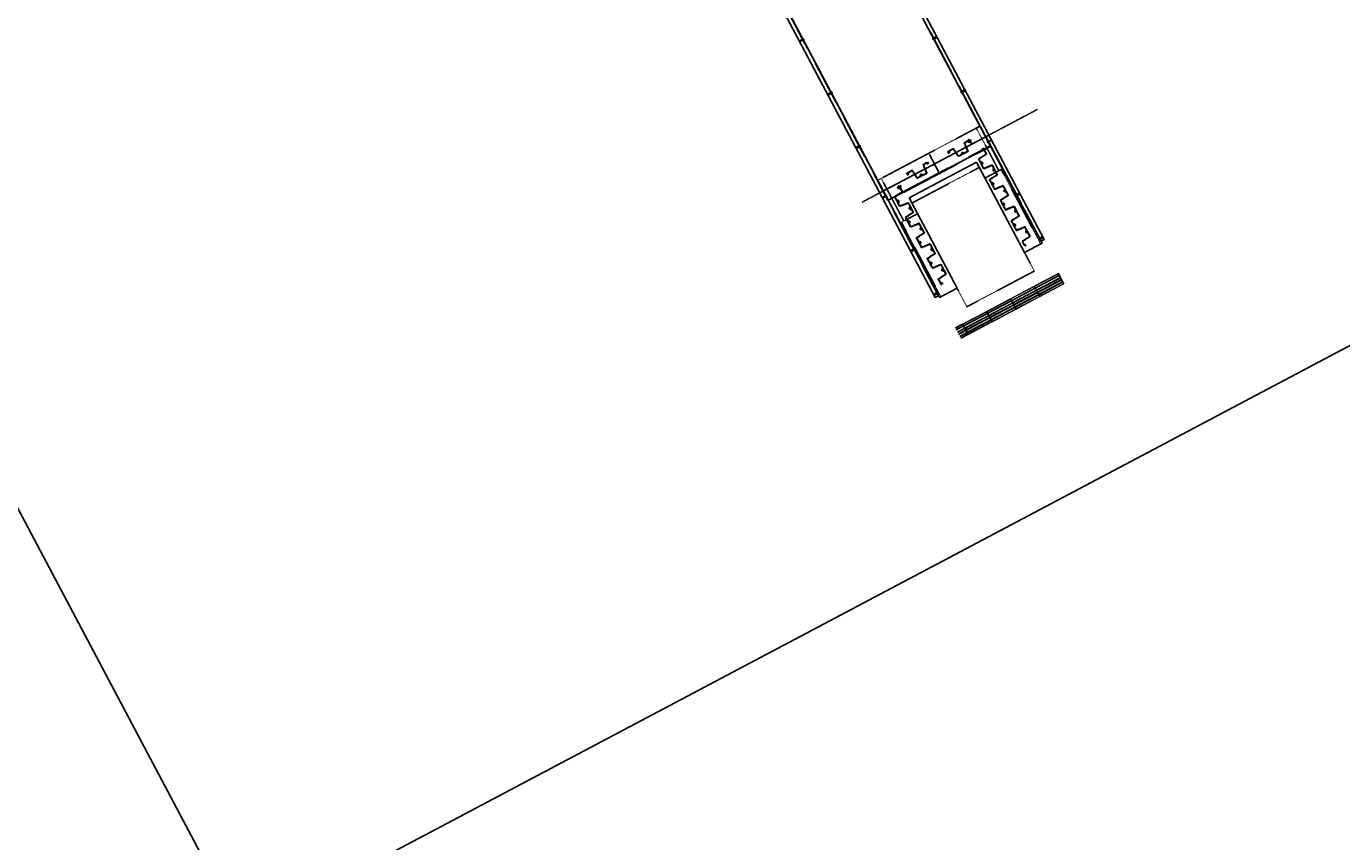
# Model space of a CAD drawing. Header units: millimetres. Extents: x -719417711 to 8331457056, y 1358857702 to 5726797456.
# Tile 57 of 71: x 7530257018 to 7530289763, y 5726727021 to 5726747330. Entities that reach past the tile are written whole.
import ezdxf

# ---------------------------------------------------------------- set-up
doc = ezdxf.new("R2010")
doc.units = ezdxf.units.MM
for name, pattern in [('mp3', [6.25, 4.75, -1.5]), ('mp3a', [3.125, 2.25, -0.875]), ('mp7a', [6.875, 4.75, -0.875, 0.375, -0.875])]:
    doc.linetypes.add(name, pattern=pattern)
doc.layers.add('1  cienka', color=4, linetype='Continuous', lineweight=18)
for name, color, linetype in [('1 cienka', 4, 'Continuous'), ('2 osie 05', 4, 'mp7a'), ('3 przerywana 02', 6, 'mp3'), ('3 przerywana 05', 6, 'mp3a'), ('4 średnia', 3, 'Continuous')]:
    doc.layers.add(name, color=color, linetype=linetype)
doc.layers.add('6 pomoc 01', color=1, linetype='Continuous', plot=False)
doc.layers.add('7 view', color=1, linetype='Continuous', plot=False)

# ---------------------------------------------------------------- blocks, each defined once
blk = doc.blocks.new('A$C67C76F72')
at = {"linetype": 'ByBlock'}
blk.add_lwpolyline([(7, -57), (15, -57, 0.955033), (16, -48), (12, -48, -0.326454), (11, -46), (11, -5, -0.394812), (12, -4), (26, -4, -0.302776), (27, -4), (26, -12, 0.134248), (26, -13, 0.201466), (26, -13, 0.112644), (26, -13, -0.000989), (27, -13), (33, -12, 0.229368), (34, -12), (34, 0), (34, 12, 0.229368), (33, 12), (27, 13, -0.000989), (26, 13, 0.112644), (26, 13, 0.201466), (26, 13, 0.134248), (26, 11), (27, 4, -0.302776), (26, 3), (12, 3, -0.394812), (11, 5), (14, 36), (14, 39, 0.414214), (12, 40), (1, 40, 0.414214), (1, 39), (1, 34, 0.223033), (1, 33, 0.175013), (3, 33, -0.100944), (7, 34, -0.381837), (8, 33, -0.027955), (8, 32, -0.05302), (6, 21), (-17, 21, -0.348414), (-17, 22), (-18, 33, -0.376704), (-18, 34, -0.073947), (-17, 34, -0.038016), (-14, 33, 0.131421), (-12, 33, 0.377231), (-12, 34), (-12, 39, 0.302776), (-12, 40), (-23, 40, 0.166667), (-24, 39), (-24, 37), (-22, 21, -0.256842), (-23, 17, 0.099871), (-27, 10), (-27, 8, 0.35843), (-25, 6), (-18, 6, 0.297635), (-17, 8, -0.264227), (-14, 13, -0.276596), (-4, 13, -0.26364), (0, 6), (0, -6, -0.217098), (-5, -14, -0.256723), (-11, -14, -0.081018), (-15, -11, -0.205831), (-17, -8, 0.382065), (-19, -6), (-25, -6, 0.487204), (-26, -12, 0.376288), (-3, -23, -0.190051), (0, -23, -0.325184), (2, -25), (2, -46, -0.326454), (1, -48), (-3, -48, 0.955033), (-2, -57), (6, -57)], format="xyb", dxfattribs=at)
blk = doc.blocks.new('A$C4C506A5B')
at = {"elevation": 0}
for points in [[(-2702, 1232, -0.33472), (-2677, 1252), (-2671, 1252, -0.413817), (-2669, 1250), (-2669, 1249, 0.414214), (-2667, 1247), (-2659, 1247, 0.414214), (-2657, 1249), (-2657, 1250, -0.413817), (-2655, 1252), (-2629, 1252, -0.413817), (-2627, 1250), (-2627, 1249, 0.414214), (-2625, 1247), (-2617, 1247, 0.414214), (-2615, 1249), (-2615, 1250, -0.413817), (-2613, 1252), (-2589, 1252, -0.388899), (-2585, 1248), (-2566, 1027, 0.388899), (-2562, 1023), (-2456, 1023, 0.414214), (-2452, 1027), (-2452, 1034), (-2452, 1041, -0.414214), (-2450, 1043), (-2438, 1043, -0.414214), (-2437, 1042), (-2437, 1042), (-2437, 1039, 0.255924), (-2436, 1038, 0.292221), (-2427, 1038, 0.255924), (-2426, 1039), (-2426, 1058, 0.255924), (-2427, 1059, 0.292221), (-2436, 1059, 0.255924), (-2437, 1058), (-2437, 1055), (-2437, 1055, -0.414214), (-2438, 1054), (-2450, 1054, -0.414214), (-2452, 1056), (-2452, 1059, 0.414214), (-2454, 1061), (-2461, 1061, 0.414214), (-2463, 1059), (-2463, 1054), (-2463, 1036, -0.414214), (-2465, 1034), (-2482, 1034, -0.414214), (-2484, 1036), (-2484, 1037, 0.414214), (-2486, 1039), (-2494, 1039, 0.414214), (-2496, 1037), (-2496, 1036, -0.414214), (-2498, 1034), (-2513, 1034, -0.414214), (-2515, 1036), (-2515, 1037, 0.414214), (-2517, 1039), (-2525, 1039, 0.414214), (-2527, 1037), (-2527, 1036, -0.414214), (-2529, 1034), (-2552, 1034, -0.388899), (-2556, 1038), (-2575, 1259, 0.388899), (-2579, 1263), (-2677, 1263, 0.173916), (-2701, 1254, -0.453396), (-2705, 1254, 0.658512), (-2741, 1248, 0.483077), (-2738, 1244), (-2732, 1244, 0.338563), (-2730, 1246, -0.875564), (-2713, 1243), (-2713, 1231, -0.875564), (-2730, 1229, 0.338563), (-2732, 1231), (-2738, 1231, 0.483077), (-2741, 1227, 0.88603), (-2702, 1231)], [(-2411, 1055, 0.88603), (-2450, 1059, 0.483077), (-2447, 1055), (-2441, 1055, 0.338563), (-2439, 1057, -0.875564), (-2422, 1054), (-2422, 1042, -0.875564), (-2439, 1040, 0.338563), (-2441, 1042), (-2447, 1042, 0.483077), (-2450, 1038, 0.658512), (-2415, 1032, -0.453396), (-2410, 1032, 0.173916), (-2386, 1023), (-2288, 1023, 0.388899), (-2284, 1027), (-2265, 1248, -0.388899), (-2261, 1252), (-2238, 1252, -0.414214), (-2236, 1250), (-2236, 1249, 0.414214), (-2234, 1247), (-2226, 1247, 0.414214), (-2224, 1249), (-2224, 1250, -0.414214), (-2222, 1252), (-2207, 1252, -0.414214), (-2205, 1250), (-2205, 1249, 0.414214), (-2203, 1247), (-2195, 1247, 0.414214), (-2193, 1249), (-2193, 1250, -0.414214), (-2191, 1252), (-2174, 1252, -0.414214), (-2172, 1250), (-2172, 1232), (-2172, 1226, 0.414214), (-2170, 1224), (-2163, 1224, 0.414214), (-2161, 1226), (-2161, 1230, -0.414214), (-2159, 1232), (-2147, 1232, -0.414214), (-2146, 1231), (-2146, 1231), (-2146, 1228, 0.255924), (-2145, 1227, 0.292221), (-2136, 1227, 0.255924), (-2135, 1228), (-2135, 1247, 0.255924), (-2136, 1248, 0.292221), (-2145, 1248, 0.255924), (-2146, 1247), (-2146, 1244), (-2146, 1244, -0.414214), (-2147, 1243), (-2159, 1243, -0.414214), (-2161, 1245), (-2161, 1252), (-2161, 1259, 0.414214), (-2165, 1263), (-2271, 1263, 0.388899), (-2275, 1259), (-2295, 1038, -0.388899), (-2299, 1034), (-2323, 1034, -0.413817), (-2325, 1036), (-2325, 1037, 0.414214), (-2327, 1039), (-2335, 1039, 0.414214), (-2337, 1037), (-2337, 1036, -0.413817), (-2338, 1034), (-2365, 1034, -0.413817), (-2367, 1036), (-2367, 1037, 0.414214), (-2369, 1039), (-2377, 1039, 0.414214), (-2379, 1037), (-2379, 1036, -0.413817), (-2380, 1034), (-2386, 1034, -0.33472), (-2411, 1054)], [(-2121, 1232, -0.33472), (-2096, 1252), (-2090, 1252, -0.413817), (-2089, 1250), (-2089, 1249, 0.414214), (-2087, 1247), (-2079, 1247, 0.414214), (-2077, 1249), (-2077, 1250, -0.413817), (-2075, 1252), (-2048, 1252, -0.413817), (-2047, 1250), (-2047, 1249, 0.414214), (-2045, 1247), (-2037, 1247, 0.414214), (-2035, 1249), (-2035, 1250, -0.413817), (-2033, 1252), (-2009, 1252, -0.388899), (-2005, 1248), (-1985, 1027, 0.388899), (-1981, 1023), (-1875, 1023, 0.414214), (-1871, 1027), (-1871, 1034), (-1871, 1041, -0.414214), (-1869, 1043), (-1857, 1043, -0.414214), (-1856, 1042), (-1856, 1042), (-1856, 1039, 0.255924), (-1855, 1038, 0.292221), (-1846, 1038, 0.255924), (-1845, 1039), (-1845, 1058, 0.255924), (-1846, 1059, 0.292221), (-1855, 1059, 0.255924), (-1856, 1058), (-1856, 1055), (-1856, 1055, -0.414214), (-1857, 1054), (-1869, 1054, -0.414214), (-1871, 1056), (-1871, 1059, 0.414214), (-1873, 1061), (-1880, 1061, 0.414214), (-1882, 1059), (-1882, 1054), (-1882, 1036, -0.414214), (-1884, 1034), (-1901, 1034, -0.414214), (-1903, 1036), (-1903, 1037, 0.414214), (-1905, 1039), (-1913, 1039, 0.414214), (-1915, 1037), (-1915, 1036, -0.414214), (-1917, 1034), (-1932, 1034, -0.414214), (-1934, 1036), (-1934, 1037, 0.414214), (-1936, 1039), (-1944, 1039, 0.414214), (-1946, 1037), (-1946, 1036, -0.414214), (-1948, 1034), (-1971, 1034, -0.388899), (-1975, 1038), (-1994, 1259, 0.388899), (-1998, 1263), (-2096, 1263, 0.173916), (-2120, 1254, -0.453396), (-2125, 1254, 0.658512), (-2160, 1248, 0.483077), (-2157, 1244), (-2151, 1244, 0.338563), (-2149, 1246, -0.875564), (-2132, 1243), (-2132, 1231, -0.875564), (-2149, 1229, 0.338563), (-2151, 1231), (-2157, 1231, 0.483077), (-2160, 1227, 0.88603), (-2121, 1231)], [(-1831, 1055, 0.88603), (-1869, 1059, 0.483077), (-1866, 1055), (-1861, 1055, 0.338563), (-1859, 1057, -0.875564), (-1842, 1054), (-1842, 1042, -0.875564), (-1859, 1040, 0.338563), (-1861, 1042), (-1866, 1042, 0.483077), (-1869, 1038, 0.658512), (-1834, 1032, -0.453396), (-1830, 1032, 0.173916), (-1806, 1023), (-1708, 1023, 0.388899), (-1704, 1027), (-1685, 1248, -0.388899), (-1681, 1252), (-1658, 1252, -0.414214), (-1656, 1250), (-1656, 1249, 0.414214), (-1654, 1247), (-1646, 1247, 0.414214), (-1644, 1249), (-1644, 1250, -0.414214), (-1642, 1252), (-1627, 1252, -0.414214), (-1625, 1250), (-1625, 1249, 0.414214), (-1623, 1247), (-1615, 1247, 0.414214), (-1613, 1249), (-1613, 1250, -0.414214), (-1611, 1252), (-1594, 1252, -0.414214), (-1592, 1250), (-1592, 1232), (-1592, 1226, 0.414214), (-1590, 1224), (-1583, 1224, 0.414214), (-1581, 1226), (-1581, 1230, -0.414214), (-1579, 1232), (-1567, 1232, -0.414214), (-1566, 1231), (-1566, 1231), (-1566, 1228, 0.255924), (-1565, 1227, 0.292221), (-1556, 1227, 0.255924), (-1555, 1228), (-1555, 1247, 0.255924), (-1556, 1248, 0.292221), (-1565, 1248, 0.255924), (-1566, 1247), (-1566, 1244), (-1566, 1244, -0.414214), (-1567, 1243), (-1579, 1243, -0.414214), (-1581, 1245), (-1581, 1252), (-1581, 1259, 0.414214), (-1585, 1263), (-1691, 1263, 0.388899), (-1695, 1259), (-1714, 1038, -0.388899), (-1718, 1034), (-1742, 1034, -0.413817), (-1744, 1036), (-1744, 1037, 0.414214), (-1746, 1039), (-1754, 1039, 0.414214), (-1756, 1037), (-1756, 1036, -0.413817), (-1758, 1034), (-1784, 1034, -0.413817), (-1786, 1036), (-1786, 1037, 0.414214), (-1788, 1039), (-1796, 1039, 0.414214), (-1798, 1037), (-1798, 1036, -0.413817), (-1800, 1034), (-1805, 1034, -0.33472), (-1831, 1054)], [(-1541, 1232, -0.33472), (-1515, 1252), (-1510, 1252, -0.413817), (-1508, 1250), (-1508, 1249, 0.414214), (-1506, 1247), (-1498, 1247, 0.414214), (-1496, 1249), (-1496, 1250, -0.413817), (-1494, 1252), (-1468, 1252, -0.413817), (-1466, 1250), (-1466, 1249, 0.414214), (-1464, 1247), (-1456, 1247, 0.414214), (-1454, 1249), (-1454, 1250, -0.413817), (-1452, 1252), (-1428, 1252, -0.388899), (-1424, 1248), (-1405, 1027, 0.388899), (-1401, 1023), (-1295, 1023, 0.414214), (-1291, 1027), (-1291, 1034), (-1291, 1041, -0.414214), (-1289, 1043), (-1277, 1043, -0.414214), (-1276, 1042), (-1276, 1042), (-1276, 1039, 0.255924), (-1275, 1038, 0.292221), (-1266, 1038, 0.255924), (-1265, 1039), (-1265, 1058, 0.255924), (-1266, 1059, 0.292221), (-1275, 1059, 0.255924), (-1276, 1058), (-1276, 1055), (-1276, 1055, -0.414214), (-1277, 1054), (-1289, 1054, -0.414214), (-1291, 1056), (-1291, 1059, 0.414214), (-1293, 1061), (-1300, 1061, 0.414214), (-1302, 1059), (-1302, 1054), (-1302, 1036, -0.414214), (-1304, 1034), (-1321, 1034, -0.414214), (-1323, 1036), (-1323, 1037, 0.414214), (-1325, 1039), (-1333, 1039, 0.414214), (-1335, 1037), (-1335, 1036, -0.414214), (-1337, 1034), (-1352, 1034, -0.414214), (-1354, 1036), (-1354, 1037, 0.414214), (-1356, 1039), (-1364, 1039, 0.414214), (-1366, 1037), (-1366, 1036, -0.414214), (-1368, 1034), (-1391, 1034, -0.388899), (-1395, 1038), (-1414, 1259, 0.388899), (-1418, 1263), (-1516, 1263, 0.173916), (-1540, 1254, -0.453396), (-1544, 1254, 0.658512), (-1579, 1248, 0.483077), (-1576, 1244), (-1571, 1244, 0.338563), (-1569, 1246, -0.875564), (-1552, 1243), (-1552, 1231, -0.875564), (-1569, 1229, 0.338563), (-1571, 1231), (-1576, 1231, 0.483077), (-1579, 1227, 0.88603), (-1541, 1231)], [(-1251, 1055, 0.88603), (-1290, 1059, 0.483077), (-1287, 1055), (-1281, 1055, 0.338563), (-1279, 1057, -0.875564), (-1262, 1054), (-1262, 1042, -0.875564), (-1279, 1040, 0.338563), (-1281, 1042), (-1287, 1042, 0.483077), (-1290, 1038, 0.658512), (-1255, 1032, -0.453396), (-1250, 1032, 0.173916), (-1226, 1023), (-1128, 1023, 0.388899), (-1124, 1027), (-1105, 1248, -0.388899), (-1101, 1252), (-1078, 1252, -0.414214), (-1076, 1250), (-1076, 1249, 0.414214), (-1074, 1247), (-1066, 1247, 0.414214), (-1064, 1249), (-1064, 1250, -0.414214), (-1062, 1252), (-1047, 1252, -0.414214), (-1045, 1250), (-1045, 1249, 0.414214), (-1043, 1247), (-1035, 1247, 0.414214), (-1033, 1249), (-1033, 1250, -0.414214), (-1031, 1252), (-1014, 1252, -0.414214), (-1012, 1250), (-1012, 1232), (-1012, 1226, 0.414214), (-1010, 1224), (-1003, 1224, 0.414214), (-1001, 1226), (-1001, 1230, -0.414214), (-999, 1232), (-987, 1232, -0.414214), (-986, 1231), (-986, 1231), (-986, 1228, 0.255924), (-985, 1227, 0.292221), (-976, 1227, 0.255924), (-975, 1228), (-975, 1247, 0.255924), (-976, 1248, 0.292221), (-985, 1248, 0.255924), (-986, 1247), (-986, 1244), (-986, 1244, -0.414214), (-987, 1243), (-999, 1243, -0.414214), (-1001, 1245), (-1001, 1252), (-1001, 1259, 0.414214), (-1005, 1263), (-1111, 1263, 0.388899), (-1115, 1259), (-1135, 1038, -0.388899), (-1139, 1034), (-1163, 1034, -0.413817), (-1165, 1036), (-1165, 1037, 0.414214), (-1167, 1039), (-1175, 1039, 0.414214), (-1177, 1037), (-1177, 1036, -0.413817), (-1179, 1034), (-1205, 1034, -0.413817), (-1207, 1036), (-1207, 1037, 0.414214), (-1209, 1039), (-1217, 1039, 0.414214), (-1219, 1037), (-1219, 1036, -0.413817), (-1221, 1034), (-1226, 1034, -0.33472), (-1251, 1054)], [(-961, 1232, -0.33472), (-936, 1252), (-931, 1252, -0.413817), (-929, 1250), (-929, 1249, 0.414214), (-927, 1247), (-919, 1247, 0.414214), (-917, 1249), (-917, 1250, -0.413817), (-915, 1252), (-889, 1252, -0.413817), (-887, 1250), (-887, 1249, 0.414214), (-885, 1247), (-877, 1247, 0.414214), (-875, 1249), (-875, 1250, -0.413817), (-873, 1252), (-849, 1252, -0.388899), (-845, 1248), (-825, 1027, 0.388899), (-821, 1023), (-715, 1023, 0.414214), (-711, 1027), (-711, 1034), (-711, 1041, -0.414214), (-709, 1043), (-697, 1043, -0.414214), (-696, 1042), (-696, 1042), (-696, 1039, 0.255924), (-695, 1038, 0.292221), (-686, 1038, 0.255924), (-685, 1039), (-685, 1058, 0.255924), (-686, 1059, 0.292221), (-695, 1059, 0.255924), (-696, 1058), (-696, 1055), (-696, 1055, -0.414214), (-697, 1054), (-709, 1054, -0.414214), (-711, 1056), (-711, 1059, 0.414214), (-713, 1061), (-720, 1061, 0.414214), (-722, 1059), (-722, 1054), (-722, 1036, -0.414214), (-724, 1034), (-741, 1034, -0.414214), (-743, 1036), (-743, 1037, 0.414214), (-745, 1039), (-753, 1039, 0.414214), (-755, 1037), (-755, 1036, -0.414214), (-757, 1034), (-772, 1034, -0.414214), (-774, 1036), (-774, 1037, 0.414214), (-776, 1039), (-784, 1039, 0.414214), (-786, 1037), (-786, 1036, -0.414214), (-788, 1034), (-811, 1034, -0.388899), (-815, 1038), (-834, 1259, 0.388899), (-838, 1263), (-936, 1263, 0.173916), (-960, 1254, -0.453396), (-965, 1254, 0.658512), (-1000, 1248, 0.483077), (-997, 1244), (-991, 1244, 0.338563), (-989, 1246, -0.875564), (-972, 1243), (-972, 1231, -0.875564), (-989, 1229, 0.338563), (-991, 1231), (-997, 1231, 0.483077), (-1000, 1227, 0.88603), (-961, 1231)], [(-672, 1055, 0.88603), (-710, 1059, 0.483077), (-707, 1055), (-701, 1055, 0.338563), (-699, 1057, -0.875564), (-683, 1054), (-683, 1042, -0.875564), (-699, 1040, 0.338563), (-701, 1042), (-707, 1042, 0.483077), (-710, 1038, 0.658512), (-675, 1032, -0.453396), (-670, 1032, 0.173916), (-646, 1023), (-549, 1023, 0.388899), (-545, 1027), (-525, 1248, -0.388899), (-521, 1252), (-498, 1252, -0.414214), (-496, 1250), (-496, 1249, 0.414214), (-494, 1247), (-486, 1247, 0.414214), (-484, 1249), (-484, 1250, -0.414214), (-482, 1252), (-467, 1252, -0.414214), (-465, 1250), (-465, 1249, 0.414214), (-463, 1247), (-455, 1247, 0.414214), (-453, 1249), (-453, 1250, -0.414214), (-451, 1252), (-435, 1252, -0.414214), (-433, 1250), (-433, 1232), (-433, 1226, 0.414214), (-431, 1224), (-424, 1224, 0.414214), (-422, 1226), (-422, 1230, -0.414214), (-420, 1232), (-408, 1232, -0.414214), (-407, 1231), (-407, 1231), (-407, 1228, 0.255924), (-406, 1227, 0.292221), (-396, 1227, 0.255924), (-396, 1228), (-396, 1247, 0.255924), (-396, 1248, 0.292221), (-406, 1248, 0.255924), (-407, 1247), (-407, 1244), (-407, 1244, -0.414214), (-408, 1243), (-420, 1243, -0.414214), (-422, 1245), (-422, 1252), (-422, 1259, 0.414214), (-426, 1263), (-531, 1263, 0.388899), (-535, 1259), (-555, 1038, -0.388899), (-559, 1034), (-583, 1034, -0.413817), (-585, 1036), (-585, 1037, 0.414214), (-587, 1039), (-595, 1039, 0.414214), (-597, 1037), (-597, 1036, -0.413817), (-599, 1034), (-625, 1034, -0.413817), (-627, 1036), (-627, 1037, 0.414214), (-629, 1039), (-637, 1039, 0.414214), (-639, 1037), (-639, 1036, -0.413817), (-641, 1034), (-646, 1034, -0.33472), (-671, 1054)], [(-381, 1232, -0.33472), (-356, 1252), (-351, 1252, -0.413817), (-349, 1250), (-349, 1249, 0.414214), (-347, 1247), (-339, 1247, 0.414214), (-337, 1249), (-337, 1250, -0.413817), (-335, 1252), (-309, 1252, -0.413817), (-307, 1250), (-307, 1249, 0.414214), (-305, 1247), (-297, 1247, 0.414214), (-295, 1249), (-295, 1250, -0.413817), (-293, 1252), (-269, 1252, -0.388899), (-265, 1248), (-245, 1027, 0.388899), (-241, 1023), (-136, 1023, 0.414214), (-132, 1027), (-132, 1034), (-132, 1041, -0.414214), (-130, 1043), (-118, 1043, -0.414214), (-117, 1042), (-117, 1042), (-117, 1039, 0.255924), (-116, 1038, 0.292221), (-106, 1038, 0.255924), (-106, 1039), (-106, 1058, 0.255924), (-106, 1059, 0.292221), (-116, 1059, 0.255924), (-117, 1058), (-117, 1055), (-117, 1055, -0.414214), (-118, 1054), (-130, 1054, -0.414214), (-132, 1056), (-132, 1059, 0.414214), (-134, 1061), (-141, 1061, 0.414214), (-143, 1059), (-143, 1054), (-143, 1036, -0.414214), (-145, 1034), (-161, 1034, -0.414214), (-163, 1036), (-163, 1037, 0.414214), (-165, 1039), (-173, 1039, 0.414214), (-175, 1037), (-175, 1036, -0.414214), (-177, 1034), (-192, 1034, -0.414214), (-194, 1036), (-194, 1037, 0.414214), (-196, 1039), (-204, 1039, 0.414214), (-206, 1037), (-206, 1036, -0.414214), (-208, 1034), (-231, 1034, -0.388899), (-235, 1038), (-255, 1259, 0.388899), (-259, 1263), (-356, 1263, 0.173916), (-380, 1254, -0.453396), (-385, 1254, 0.658512), (-420, 1248, 0.483077), (-417, 1244), (-411, 1244, 0.338563), (-409, 1246, -0.875564), (-393, 1243), (-393, 1231, -0.875564), (-409, 1229, 0.338563), (-411, 1231), (-417, 1231, 0.483077), (-420, 1227, 0.88603), (-382, 1231)]]:
    blk.add_lwpolyline(points, format="xyb", close=True, dxfattribs=at)
for points in [[(88, 688, -0.88603), (84, 726, -0.483077), (88, 723), (88, 717, -0.338563), (86, 715, 0.875564), (89, 699), (101, 699, 0.875564), (103, 715, -0.338563), (101, 717), (101, 723, -0.483077), (105, 726, -0.658512), (111, 691, 0.453396), (111, 686, -0.173916), (120, 662), (120, 565, -0.388899), (116, 561), (-105, 541, 0.388899), (-109, 537), (-109, 514, 0.414214), (-107, 512), (-106, 512, -0.414214), (-104, 510), (-104, 502, -0.414214), (-106, 500), (-107, 500, 0.414214), (-109, 498), (-109, 483, 0.414214), (-107, 481), (-106, 481, -0.414214), (-104, 479), (-104, 471, -0.414214), (-106, 469), (-107, 469, 0.414214), (-109, 467), (-109, 451, 0.414214), (-107, 449), (-89, 449), (-84, 449, -0.414214), (-82, 447), (-82, 440, -0.414214), (-84, 438), (-87, 438, 0.414214), (-89, 436), (-89, 424, 0.414214), (-88, 423), (-88, 423), (-85, 423, -0.255924), (-84, 422, -0.292221), (-84, 413, -0.255924), (-85, 412), (-104, 412, -0.255924), (-105, 413, -0.292221), (-105, 422, -0.255924), (-104, 423), (-101, 423), (-101, 423, 0.414214), (-100, 424), (-100, 436, 0.414214), (-102, 438), (-109, 438), (-116, 438, -0.414214), (-120, 442), (-120, 547, -0.388899), (-116, 551), (105, 571, 0.388899), (109, 575), (109, 599, 0.413817), (107, 601), (106, 601, -0.414214), (104, 603), (104, 611, -0.414214), (106, 613), (107, 613, 0.413817), (109, 615), (109, 641, 0.413817), (107, 643), (106, 643, -0.414214), (104, 645), (104, 653, -0.414214), (106, 655), (107, 655, 0.413817), (109, 657), (109, 662, 0.33472), (89, 688)], [(-89, 398, 0.33472), (-109, 372), (-109, 367, 0.413817), (-107, 365), (-106, 365, -0.414214), (-104, 363), (-104, 355, -0.414214), (-106, 353), (-107, 353, 0.413817), (-109, 351), (-109, 325, 0.413817), (-107, 323), (-106, 323, -0.414214), (-104, 321), (-104, 313, -0.414214), (-106, 311), (-107, 311, 0.413817), (-109, 309), (-109, 285, 0.388899), (-105, 281), (116, 261, -0.388899), (120, 257), (120, 152, -0.414214), (116, 148), (109, 148), (102, 148, 0.414214), (100, 146), (100, 134, 0.414214), (101, 133), (101, 133), (104, 133, -0.255924), (105, 132, -0.292221), (105, 123, -0.255924), (104, 122), (85, 122, -0.255924), (84, 123, -0.292221), (84, 132, -0.255924), (85, 133), (88, 133), (88, 133, 0.414214), (89, 134), (89, 146, 0.414214), (87, 148), (84, 148, -0.414214), (82, 150), (82, 157, -0.414214), (84, 159), (89, 159), (107, 159, 0.414214), (109, 161), (109, 177, 0.414214), (107, 179), (106, 179, -0.414214), (104, 181), (104, 189, -0.414214), (106, 191), (107, 191, 0.414214), (109, 193), (109, 208, 0.414214), (107, 210), (106, 210, -0.414214), (104, 212), (104, 220, -0.414214), (106, 222), (107, 222, 0.414214), (109, 224), (109, 247, 0.388899), (105, 251), (-116, 271, -0.388899), (-120, 275), (-120, 372, -0.173916), (-111, 396, 0.453396), (-111, 401, -0.658512), (-105, 436, -0.483077), (-101, 433), (-101, 427, -0.338563), (-103, 425, 0.875564), (-101, 409), (-89, 409, 0.875564), (-86, 425, -0.338563), (-88, 427), (-88, 433, -0.483077), (-84, 436, -0.88603), (-88, 398)], [(88, -472, -0.88603), (84, -434, -0.483077), (88, -437), (88, -443, -0.338563), (86, -445, 0.875564), (89, -461), (101, -461, 0.875564), (103, -445, -0.338563), (101, -443), (101, -437, -0.483077), (105, -434, -0.658512), (111, -469, 0.453396), (111, -474, -0.173916), (120, -498), (120, -595, -0.388899), (116, -599), (-105, -619, 0.388899), (-109, -623), (-109, -646, 0.414214), (-107, -648), (-106, -648, -0.414214), (-104, -650), (-104, -658, -0.414214), (-106, -660), (-107, -660, 0.414214), (-109, -662), (-109, -677, 0.414214), (-107, -679), (-106, -679, -0.414214), (-104, -681), (-104, -689, -0.414214), (-106, -691), (-107, -691, 0.414214), (-109, -693), (-109, -709, 0.414214), (-107, -711), (-89, -711), (-84, -711, -0.414214), (-82, -713), (-82, -720, -0.414214), (-84, -722), (-87, -722, 0.414214), (-89, -724), (-89, -736, 0.414214), (-88, -737), (-88, -737), (-85, -737, -0.255924), (-84, -738, -0.292221), (-84, -747, -0.255924), (-85, -748), (-104, -748, -0.255924), (-105, -747, -0.292221), (-105, -738, -0.255924), (-104, -737), (-101, -737), (-101, -737, 0.414214), (-100, -736), (-100, -724, 0.414214), (-102, -722), (-109, -722), (-116, -722, -0.414214), (-120, -718), (-120, -613, -0.388899), (-116, -609), (105, -589, 0.388899), (109, -585), (109, -561, 0.413817), (107, -559), (106, -559, -0.414214), (104, -557), (104, -549, -0.414214), (106, -547), (107, -547, 0.413817), (109, -545), (109, -519, 0.413817), (107, -517), (106, -517, -0.414214), (104, -515), (104, -507, -0.414214), (106, -505), (107, -505, 0.413817), (109, -503), (109, -498, 0.33472), (89, -472)], [(-89, -762, 0.33472), (-109, -788), (-109, -793, 0.413817), (-107, -795), (-106, -795, -0.414214), (-104, -797), (-104, -805, -0.414214), (-106, -807), (-107, -807, 0.413817), (-109, -809), (-109, -835, 0.413817), (-107, -837), (-106, -837, -0.414214), (-104, -839), (-104, -847, -0.414214), (-106, -849), (-107, -849, 0.413817), (-109, -851), (-109, -875, 0.388899), (-105, -879), (116, -899, -0.388899), (120, -903), (120, -1008, -0.414214), (116, -1012), (109, -1012), (102, -1012, 0.414214), (100, -1014), (100, -1026, 0.414214), (101, -1027), (101, -1027), (104, -1027, -0.255924), (105, -1028, -0.292221), (105, -1037, -0.255924), (104, -1038), (85, -1038, -0.255924), (84, -1037, -0.292221), (84, -1028, -0.255924), (85, -1027), (88, -1027), (88, -1027, 0.414214), (89, -1026), (89, -1014, 0.414214), (87, -1012), (84, -1012, -0.414214), (82, -1010), (82, -1003, -0.414214), (84, -1001), (89, -1001), (107, -1001, 0.414214), (109, -999), (109, -983, 0.414214), (107, -981), (106, -981, -0.414214), (104, -979), (104, -971, -0.414214), (106, -969), (107, -969, 0.414214), (109, -967), (109, -952, 0.414214), (107, -950), (106, -950, -0.414214), (104, -948), (104, -940, -0.414214), (106, -938), (107, -938, 0.414214), (109, -936), (109, -913, 0.388899), (105, -909), (-116, -889, -0.388899), (-120, -885), (-120, -788, -0.173916), (-111, -764, 0.453396), (-111, -759, -0.658512), (-105, -724, -0.483077), (-101, -727), (-101, -733, -0.338563), (-103, -735, 0.875564), (-101, -751), (-89, -751, 0.875564), (-86, -735, -0.338563), (-88, -733), (-88, -727, -0.483077), (-84, -724, -0.88603), (-88, -762)], [(-2587, -1233, -0.88603), (-2549, -1229, -0.483077), (-2552, -1232), (-2558, -1232, -0.338563), (-2560, -1231, 0.875564), (-2576, -1233), (-2576, -1245, 0.875564), (-2560, -1247, -0.338563), (-2558, -1246), (-2552, -1246, -0.483077), (-2549, -1249, -0.658512), (-2584, -1256, 0.453396), (-2589, -1255, -0.173916), (-2613, -1264), (-2710, -1264, -0.388899), (-2714, -1261), (-2734, -1039, 0.388899), (-2738, -1035), (-2761, -1035, 0.414214), (-2763, -1037), (-2763, -1038, -0.414214), (-2765, -1040), (-2773, -1040, -0.414214), (-2775, -1038), (-2775, -1037, 0.414214), (-2777, -1035), (-2792, -1035, 0.414214), (-2794, -1037), (-2794, -1038, -0.414214), (-2796, -1040), (-2804, -1040, -0.414214), (-2806, -1038), (-2806, -1037, 0.414214), (-2808, -1035), (-2824, -1035, 0.414214), (-2826, -1037), (-2826, -1055), (-2826, -1061, -0.414214), (-2828, -1063), (-2835, -1063, -0.414214), (-2837, -1061), (-2837, -1057, 0.414214), (-2839, -1055), (-2851, -1055, 0.414214), (-2852, -1056), (-2852, -1057), (-2852, -1059, -0.255924), (-2853, -1061, -0.292221), (-2862, -1061, -0.255924), (-2863, -1059), (-2863, -1041, -0.255924), (-2862, -1039, -0.292221), (-2853, -1039, -0.255924), (-2852, -1041), (-2852, -1043), (-2852, -1043, 0.414214), (-2851, -1044), (-2839, -1044, 0.414214), (-2837, -1042), (-2837, -1035), (-2837, -1028, -0.414214), (-2833, -1024), (-2728, -1024, -0.388899), (-2724, -1028), (-2704, -1250, 0.388899), (-2700, -1253), (-2676, -1253, 0.413817), (-2674, -1251), (-2674, -1250, -0.414214), (-2672, -1248), (-2664, -1248, -0.414214), (-2662, -1250), (-2662, -1251, 0.413817), (-2660, -1253), (-2634, -1253, 0.413817), (-2632, -1251), (-2632, -1250, -0.414214), (-2630, -1248), (-2622, -1248, -0.414214), (-2620, -1250), (-2620, -1251, 0.413817), (-2618, -1253), (-2613, -1253, 0.33472), (-2587, -1233)], [(-2298, -1056, 0.33472), (-2323, -1035), (-2329, -1035, 0.413817), (-2331, -1037), (-2331, -1038, -0.414214), (-2333, -1040), (-2341, -1040, -0.414214), (-2343, -1038), (-2343, -1037, 0.413817), (-2345, -1035), (-2371, -1035, 0.413817), (-2373, -1037), (-2373, -1038, -0.414214), (-2375, -1040), (-2383, -1040, -0.414214), (-2385, -1038), (-2385, -1037, 0.413817), (-2387, -1035), (-2411, -1035, 0.388899), (-2415, -1039), (-2434, -1261, -0.388899), (-2438, -1264), (-2544, -1264, -0.414214), (-2548, -1260), (-2548, -1253), (-2548, -1246, 0.414214), (-2550, -1244), (-2562, -1244, 0.414214), (-2563, -1245), (-2563, -1246), (-2563, -1248, -0.255924), (-2564, -1250, -0.292221), (-2573, -1250, -0.255924), (-2574, -1248), (-2574, -1230, -0.255924), (-2573, -1228, -0.292221), (-2564, -1228, -0.255924), (-2563, -1230), (-2563, -1232), (-2563, -1232, 0.414214), (-2562, -1233), (-2550, -1233, 0.414214), (-2548, -1231), (-2548, -1228, -0.414214), (-2546, -1226), (-2539, -1226, -0.414214), (-2537, -1228), (-2537, -1233), (-2537, -1251, 0.414214), (-2535, -1253), (-2518, -1253, 0.414214), (-2516, -1251), (-2516, -1250, -0.414214), (-2514, -1248), (-2506, -1248, -0.414214), (-2504, -1250), (-2504, -1251, 0.414214), (-2502, -1253), (-2487, -1253, 0.414214), (-2485, -1251), (-2485, -1250, -0.414214), (-2483, -1248), (-2475, -1248, -0.414214), (-2473, -1250), (-2473, -1251, 0.414214), (-2471, -1253), (-2448, -1253, 0.388899), (-2444, -1250), (-2425, -1028, -0.388899), (-2421, -1024), (-2323, -1024, -0.173916), (-2299, -1034, 0.453396), (-2295, -1033, -0.658512), (-2259, -1040, -0.483077), (-2262, -1043), (-2268, -1043, -0.338563), (-2270, -1042, 0.875564), (-2287, -1044), (-2287, -1056, 0.875564), (-2270, -1058, -0.338563), (-2268, -1057), (-2262, -1057, -0.483077), (-2259, -1060, -0.88603), (-2298, -1056)], [(-2008, -1233, -0.88603), (-1969, -1229, -0.483077), (-1972, -1232), (-1978, -1232, -0.338563), (-1980, -1231, 0.875564), (-1997, -1233), (-1997, -1245, 0.875564), (-1980, -1247, -0.338563), (-1978, -1246), (-1972, -1246, -0.483077), (-1969, -1249, -0.658512), (-2005, -1256, 0.453396), (-2009, -1255, -0.173916), (-2033, -1264), (-2131, -1264, -0.388899), (-2135, -1261), (-2154, -1039, 0.388899), (-2158, -1035), (-2181, -1035, 0.414214), (-2183, -1037), (-2183, -1038, -0.414214), (-2185, -1040), (-2193, -1040, -0.414214), (-2195, -1038), (-2195, -1037, 0.414214), (-2197, -1035), (-2212, -1035, 0.414214), (-2214, -1037), (-2214, -1038, -0.414214), (-2216, -1040), (-2224, -1040, -0.414214), (-2226, -1038), (-2226, -1037, 0.414214), (-2228, -1035), (-2245, -1035, 0.414214), (-2247, -1037), (-2247, -1055), (-2247, -1061, -0.414214), (-2249, -1063), (-2256, -1063, -0.414214), (-2258, -1061), (-2258, -1057, 0.414214), (-2260, -1055), (-2272, -1055, 0.414214), (-2273, -1056), (-2273, -1057), (-2273, -1059, -0.255924), (-2274, -1061, -0.292221), (-2283, -1061, -0.255924), (-2284, -1059), (-2284, -1041, -0.255924), (-2283, -1039, -0.292221), (-2274, -1039, -0.255924), (-2273, -1041), (-2273, -1043), (-2273, -1043, 0.414214), (-2272, -1044), (-2260, -1044, 0.414214), (-2258, -1042), (-2258, -1035), (-2258, -1028, -0.414214), (-2254, -1024), (-2148, -1024, -0.388899), (-2144, -1028), (-2125, -1250, 0.388899), (-2121, -1253), (-2097, -1253, 0.413817), (-2095, -1251), (-2095, -1250, -0.414214), (-2093, -1248), (-2085, -1248, -0.414214), (-2083, -1250), (-2083, -1251, 0.413817), (-2081, -1253), (-2055, -1253, 0.413817), (-2053, -1251), (-2053, -1250, -0.414214), (-2051, -1248), (-2043, -1248, -0.414214), (-2041, -1250), (-2041, -1251, 0.413817), (-2039, -1253), (-2033, -1253, 0.33472), (-2008, -1233)], [(-1718, -1056, 0.33472), (-1744, -1035), (-1749, -1035, 0.413817), (-1751, -1037), (-1751, -1038, -0.414214), (-1753, -1040), (-1761, -1040, -0.414214), (-1763, -1038), (-1763, -1037, 0.413817), (-1765, -1035), (-1791, -1035, 0.413817), (-1793, -1037), (-1793, -1038, -0.414214), (-1795, -1040), (-1803, -1040, -0.414214), (-1805, -1038), (-1805, -1037, 0.413817), (-1807, -1035), (-1831, -1035, 0.388899), (-1835, -1039), (-1854, -1261, -0.388899), (-1858, -1264), (-1964, -1264, -0.414214), (-1968, -1260), (-1968, -1253), (-1968, -1246, 0.414214), (-1970, -1244), (-1982, -1244, 0.414214), (-1983, -1245), (-1983, -1246), (-1983, -1248, -0.255924), (-1984, -1250, -0.292221), (-1993, -1250, -0.255924), (-1994, -1248), (-1994, -1230, -0.255924), (-1993, -1228, -0.292221), (-1984, -1228, -0.255924), (-1983, -1230), (-1983, -1232), (-1983, -1232, 0.414214), (-1982, -1233), (-1970, -1233, 0.414214), (-1968, -1231), (-1968, -1228, -0.414214), (-1966, -1226), (-1959, -1226, -0.414214), (-1957, -1228), (-1957, -1233), (-1957, -1251, 0.414214), (-1955, -1253), (-1939, -1253, 0.414214), (-1937, -1251), (-1937, -1250, -0.414214), (-1935, -1248), (-1927, -1248, -0.414214), (-1925, -1250), (-1925, -1251, 0.414214), (-1923, -1253), (-1908, -1253, 0.414214), (-1906, -1251), (-1906, -1250, -0.414214), (-1904, -1248), (-1896, -1248, -0.414214), (-1894, -1250), (-1894, -1251, 0.414214), (-1892, -1253), (-1869, -1253, 0.388899), (-1865, -1250), (-1845, -1028, -0.388899), (-1841, -1024), (-1744, -1024, -0.173916), (-1720, -1034, 0.453396), (-1715, -1033, -0.658512), (-1680, -1040, -0.483077), (-1683, -1043), (-1689, -1043, -0.338563), (-1691, -1042, 0.875564), (-1707, -1044), (-1707, -1056, 0.875564), (-1691, -1058, -0.338563), (-1689, -1057), (-1683, -1057, -0.483077), (-1680, -1060, -0.88603), (-1718, -1056)], [(-1428, -1233, -0.88603), (-1390, -1229, -0.483077), (-1393, -1232), (-1399, -1232, -0.338563), (-1401, -1231, 0.875564), (-1417, -1233), (-1417, -1245, 0.875564), (-1401, -1247, -0.338563), (-1399, -1246), (-1393, -1246, -0.483077), (-1390, -1249, -0.658512), (-1425, -1256, 0.453396), (-1430, -1255, -0.173916), (-1454, -1264), (-1551, -1264, -0.388899), (-1555, -1261), (-1575, -1039, 0.388899), (-1579, -1035), (-1602, -1035, 0.414214), (-1604, -1037), (-1604, -1038, -0.414214), (-1606, -1040), (-1614, -1040, -0.414214), (-1616, -1038), (-1616, -1037, 0.414214), (-1618, -1035), (-1633, -1035, 0.414214), (-1635, -1037), (-1635, -1038, -0.414214), (-1637, -1040), (-1645, -1040, -0.414214), (-1647, -1038), (-1647, -1037, 0.414214), (-1649, -1035), (-1665, -1035, 0.414214), (-1667, -1037), (-1667, -1055), (-1667, -1061, -0.414214), (-1669, -1063), (-1676, -1063, -0.414214), (-1678, -1061), (-1678, -1057, 0.414214), (-1680, -1055), (-1692, -1055, 0.414214), (-1693, -1056), (-1693, -1057), (-1693, -1059, -0.255924), (-1694, -1061, -0.292221), (-1703, -1061, -0.255924), (-1704, -1059), (-1704, -1041, -0.255924), (-1703, -1039, -0.292221), (-1694, -1039, -0.255924), (-1693, -1041), (-1693, -1043), (-1693, -1043, 0.414214), (-1692, -1044), (-1680, -1044, 0.414214), (-1678, -1042), (-1678, -1035), (-1678, -1028, -0.414214), (-1674, -1024), (-1568, -1024, -0.388899), (-1564, -1028), (-1545, -1250, 0.388899), (-1541, -1253), (-1517, -1253, 0.413817), (-1515, -1251), (-1515, -1250, -0.414214), (-1513, -1248), (-1505, -1248, -0.414214), (-1503, -1250), (-1503, -1251, 0.413817), (-1501, -1253), (-1475, -1253, 0.413817), (-1473, -1251), (-1473, -1250, -0.414214), (-1471, -1248), (-1463, -1248, -0.414214), (-1461, -1250), (-1461, -1251, 0.413817), (-1459, -1253), (-1454, -1253, 0.33472), (-1428, -1233)], [(-1138, -1056, 0.33472), (-1163, -1035), (-1169, -1035, 0.413817), (-1171, -1037), (-1171, -1038, -0.414214), (-1173, -1040), (-1181, -1040, -0.414214), (-1183, -1038), (-1183, -1037, 0.413817), (-1185, -1035), (-1211, -1035, 0.413817), (-1213, -1037), (-1213, -1038, -0.414214), (-1215, -1040), (-1223, -1040, -0.414214), (-1225, -1038), (-1225, -1037, 0.413817), (-1227, -1035), (-1251, -1035, 0.388899), (-1255, -1039), (-1274, -1261, -0.388899), (-1278, -1264), (-1384, -1264, -0.414214), (-1388, -1260), (-1388, -1253), (-1388, -1246, 0.414214), (-1390, -1244), (-1402, -1244, 0.414214), (-1403, -1245), (-1403, -1246), (-1403, -1248, -0.255924), (-1404, -1250, -0.292221), (-1413, -1250, -0.255924), (-1414, -1248), (-1414, -1230, -0.255924), (-1413, -1228, -0.292221), (-1404, -1228, -0.255924), (-1403, -1230), (-1403, -1232), (-1403, -1232, 0.414214), (-1402, -1233), (-1390, -1233, 0.414214), (-1388, -1231), (-1388, -1228, -0.414214), (-1386, -1226), (-1379, -1226, -0.414214), (-1377, -1228), (-1377, -1233), (-1377, -1251, 0.414214), (-1375, -1253), (-1358, -1253, 0.414214), (-1356, -1251), (-1356, -1250, -0.414214), (-1354, -1248), (-1346, -1248, -0.414214), (-1344, -1250), (-1344, -1251, 0.414214), (-1342, -1253), (-1327, -1253, 0.414214), (-1325, -1251), (-1325, -1250, -0.414214), (-1323, -1248), (-1315, -1248, -0.414214), (-1313, -1250), (-1313, -1251, 0.414214), (-1311, -1253), (-1288, -1253, 0.388899), (-1284, -1250), (-1265, -1028, -0.388899), (-1261, -1024), (-1163, -1024, -0.173916), (-1139, -1034, 0.453396), (-1135, -1033, -0.658512), (-1099, -1040, -0.483077), (-1102, -1043), (-1108, -1043, -0.338563), (-1110, -1042, 0.875564), (-1127, -1044), (-1127, -1056, 0.875564), (-1110, -1058, -0.338563), (-1108, -1057), (-1102, -1057, -0.483077), (-1099, -1060, -0.88603), (-1138, -1056)], [(-848, -1233, -0.88603), (-809, -1229, -0.483077), (-812, -1232), (-818, -1232, -0.338563), (-820, -1231, 0.875564), (-837, -1233), (-837, -1245, 0.875564), (-820, -1247, -0.338563), (-818, -1246), (-812, -1246, -0.483077), (-809, -1249, -0.658512), (-845, -1256, 0.453396), (-849, -1255, -0.173916), (-873, -1264), (-971, -1264, -0.388899), (-975, -1261), (-994, -1039, 0.388899), (-998, -1035), (-1021, -1035, 0.414214), (-1023, -1037), (-1023, -1038, -0.414214), (-1025, -1040), (-1033, -1040, -0.414214), (-1035, -1038), (-1035, -1037, 0.414214), (-1037, -1035), (-1052, -1035, 0.414214), (-1054, -1037), (-1054, -1038, -0.414214), (-1056, -1040), (-1064, -1040, -0.414214), (-1066, -1038), (-1066, -1037, 0.414214), (-1068, -1035), (-1085, -1035, 0.414214), (-1087, -1037), (-1087, -1055), (-1087, -1061, -0.414214), (-1089, -1063), (-1096, -1063, -0.414214), (-1098, -1061), (-1098, -1057, 0.414214), (-1100, -1055), (-1112, -1055, 0.414214), (-1113, -1056), (-1113, -1057), (-1113, -1059, -0.255924), (-1114, -1061, -0.292221), (-1123, -1061, -0.255924), (-1124, -1059), (-1124, -1041, -0.255924), (-1123, -1039, -0.292221), (-1114, -1039, -0.255924), (-1113, -1041), (-1113, -1043), (-1113, -1043, 0.414214), (-1112, -1044), (-1100, -1044, 0.414214), (-1098, -1042), (-1098, -1035), (-1098, -1028, -0.414214), (-1094, -1024), (-988, -1024, -0.388899), (-984, -1028), (-965, -1250, 0.388899), (-961, -1253), (-937, -1253, 0.413817), (-935, -1251), (-935, -1250, -0.414214), (-933, -1248), (-925, -1248, -0.414214), (-923, -1250), (-923, -1251, 0.413817), (-921, -1253), (-895, -1253, 0.413817), (-893, -1251), (-893, -1250, -0.414214), (-891, -1248), (-883, -1248, -0.414214), (-881, -1250), (-881, -1251, 0.413817), (-879, -1253), (-873, -1253, 0.33472), (-848, -1233)], [(-557, -1056, 0.33472), (-583, -1035), (-588, -1035, 0.413817), (-590, -1037), (-590, -1038, -0.414214), (-592, -1040), (-600, -1040, -0.414214), (-602, -1038), (-602, -1037, 0.413817), (-604, -1035), (-630, -1035, 0.413817), (-632, -1037), (-632, -1038, -0.414214), (-634, -1040), (-642, -1040, -0.414214), (-644, -1038), (-644, -1037, 0.413817), (-646, -1035), (-670, -1035, 0.388899), (-674, -1039), (-693, -1261, -0.388899), (-697, -1264), (-803, -1264, -0.414214), (-807, -1260), (-807, -1253), (-807, -1246, 0.414214), (-809, -1244), (-821, -1244, 0.414214), (-822, -1245), (-822, -1246), (-822, -1248, -0.255924), (-823, -1250, -0.292221), (-832, -1250, -0.255924), (-833, -1248), (-833, -1230, -0.255924), (-832, -1228, -0.292221), (-823, -1228, -0.255924), (-822, -1230), (-822, -1232), (-822, -1232, 0.414214), (-821, -1233), (-809, -1233, 0.414214), (-807, -1231), (-807, -1228, -0.414214), (-805, -1226), (-798, -1226, -0.414214), (-796, -1228), (-796, -1233), (-796, -1251, 0.414214), (-794, -1253), (-777, -1253, 0.414214), (-775, -1251), (-775, -1250, -0.414214), (-773, -1248), (-765, -1248, -0.414214), (-763, -1250), (-763, -1251, 0.414214), (-761, -1253), (-746, -1253, 0.414214), (-744, -1251), (-744, -1250, -0.414214), (-742, -1248), (-734, -1248, -0.414214), (-732, -1250), (-732, -1251, 0.414214), (-730, -1253), (-707, -1253, 0.388899), (-703, -1250), (-684, -1028, -0.388899), (-680, -1024), (-582, -1024, -0.173916), (-558, -1034, 0.453396), (-554, -1033, -0.658512), (-518, -1040, -0.483077), (-521, -1043), (-527, -1043, -0.338563), (-529, -1042, 0.875564), (-546, -1044), (-546, -1056, 0.875564), (-529, -1058, -0.338563), (-527, -1057), (-521, -1057, -0.483077), (-518, -1060, -0.88603), (-557, -1056)], [(-267, -1233, -0.88603), (-228, -1229, -0.483077), (-231, -1232), (-237, -1232, -0.338563), (-239, -1231, 0.875564), (-256, -1233), (-256, -1245, 0.875564), (-239, -1247, -0.338563), (-237, -1246), (-231, -1246, -0.483077), (-228, -1249, -0.658512), (-264, -1256, 0.453396), (-268, -1255, -0.173916), (-292, -1264), (-390, -1264, -0.388899), (-394, -1261), (-413, -1039, 0.388899), (-417, -1035), (-440, -1035, 0.414214), (-442, -1037), (-442, -1038, -0.414214), (-444, -1040), (-452, -1040, -0.414214), (-454, -1038), (-454, -1037, 0.414214), (-456, -1035), (-471, -1035, 0.414214), (-473, -1037), (-473, -1038, -0.414214), (-475, -1040), (-483, -1040, -0.414214), (-485, -1038), (-485, -1037, 0.414214), (-487, -1035), (-504, -1035, 0.414214), (-506, -1037), (-506, -1055), (-506, -1061, -0.414214), (-508, -1063), (-515, -1063, -0.414214), (-517, -1061), (-517, -1057, 0.414214), (-519, -1055), (-531, -1055, 0.414214), (-532, -1056), (-532, -1057), (-532, -1059, -0.255924), (-533, -1061, -0.292221), (-542, -1061, -0.255924), (-543, -1059), (-543, -1041, -0.255924), (-542, -1039, -0.292221), (-533, -1039, -0.255924), (-532, -1041), (-532, -1043), (-532, -1043, 0.414214), (-531, -1044), (-519, -1044, 0.414214), (-517, -1042), (-517, -1035), (-517, -1028, -0.414214), (-513, -1024), (-407, -1024, -0.388899), (-403, -1028), (-384, -1250, 0.388899), (-380, -1253), (-356, -1253, 0.413817), (-354, -1251), (-354, -1250, -0.414214), (-352, -1248), (-344, -1248, -0.414214), (-342, -1250), (-342, -1251, 0.413817), (-340, -1253), (-314, -1253, 0.413817), (-312, -1251), (-312, -1250, -0.414214), (-310, -1248), (-302, -1248, -0.414214), (-300, -1250), (-300, -1251, 0.413817), (-298, -1253), (-293, -1253, 0.33472), (-267, -1233)]]:
    blk.add_lwpolyline(points, format="xyb", close=True)
at = {"layer": '7 view'}
for points in [[(0, 1554), (0, -1554)], [(-267, 0), (267, 0)]]:
    blk.add_lwpolyline(points, dxfattribs=at)
blk.add_blockref('A$C67C76F72', (-101, 1048, 0))
at = {"rotation": 270}
blk.add_blockref('A$C67C76F72', (94, -1042), dxfattribs=at)
blk = doc.blocks.new('odw_lin_gora')
for p, q in [((0, 141), (0, 146)), ((0, 146), (665, 146)), ((0, 141), (665, 141)), ((0, 140), (89, 140)), ((0, 100), (0, -100)), ((80, 140), (665, 140)), ((665, 146), (673, 146)), ((665, 146), (665, 141)), ((665, 140), (665, 100)), ((665, 121), (673, 121)), ((665, 100), (665, -100)), ((673, -146), (673, 146)), ((0, -140), (0, -100)), ((265, -140), (0, -140)), ((0, -146), (0, -141)), ((0, -141), (665, -141)), ((0, -146), (665, -146)), ((665, -140), (265, -140)), ((665, -100), (665, -140)), ((665, -121), (673, -121)), ((665, -146), (665, -141)), ((665, -146), (673, -146))]:
    blk.add_line(p, q)
for points in [[(0, 100), (0, 140)], [(0, -100), (0, 100)], [(665, 100), (665, -100)]]:
    blk.add_lwpolyline(points)
at = {"lineweight": 5}
for points in [[(0, 100), (665, 100), (665, 85), (0, 85)], [(0, 100), (665, 100), (665, 85), (0, 85)], [(0, 36), (665, 36), (665, 21), (0, 21)], [(0, -36), (665, -36), (665, -21), (0, -21)], [(0, -100), (665, -100), (665, -85), (0, -85)]]:
    blk.add_lwpolyline(points, close=True, dxfattribs=at)
blk = doc.blocks.new('02. Zarys przyczółka (widok z góry)')
at = {"layer": '3 przerywana 05'}
for p, q in [((-3000, 1450), (300, 1450)), ((-3000, 1405), (-900, 1405)), ((-900, 950), (-900, 1405)), ((-900, 1339), (300, 1339)), ((-270, -1450), (-270, 1450)), ((300, 1450), (300, -1450)), ((-600, -950), (-600, 950)), ((-900, -950), (-900, -1405)), ((-3000, -1405), (-900, -1405)), ((300, -1450), (-3000, -1450)), ((-900, -1339), (300, -1339))]:
    blk.add_line(p, q, dxfattribs=at)
at = {"layer": '4 średnia'}
for p, q in [((-3000, 950), (-3000, 1450)), ((-450, 950), (-3000, 950)), ((-450, -950), (-450, 950)), ((-3000, -1450), (-3000, -950)), ((-3000, -950), (-450, -950))]:
    blk.add_line(p, q, dxfattribs=at)

msp = doc.modelspace()

# ---------------------------------------------------------------- linework, layer by layer
at = {"layer": '1 cienka'}
for p, q in [((7530280146.581193, 5726739817.972295), (7530280323.337674, 5726739911.551937)), ((7530280148.920685, 5726739813.553381), (7530280325.677163, 5726739907.133024)), ((7530280326.145063, 5726739906.249242), (7530280149.388583, 5726739812.669602)), ((7530280323.337674, 5726739911.551937), (7530280330.407933, 5726739915.295121)), ((7530280323.337674, 5726739911.551937), (7530280325.677163, 5726739907.133024)), ((7530280344.86099, 5726739870.897946), (7530280326.145063, 5726739906.249242)), ((7530280330.407933, 5726739915.295121), (7530280467.034205, 5726739657.230669)), ((7530280280.400076, 5726739565.210534), (7530280457.15656, 5726739658.79018)), ((7530280280.867977, 5726739564.326756), (7530280457.624456, 5726739657.906396)), ((7530280283.207466, 5726739559.907843), (7530280459.963949, 5726739653.487486)), ((7530280335.03513, 5726739889.457377), (7530280342.105389, 5726739893.200562)), ((7530280438.440632, 5726739694.141475), (7530280344.86099, 5726739870.897946)), ((7530280457.15656, 5726739658.79018), (7530280438.440632, 5726739694.141475)), ((7530280448.266493, 5726739675.582043), (7530280455.336752, 5726739679.325229)), ((7530280459.963949, 5726739653.487486), (7530280457.624456, 5726739657.906396)), ((7530280459.963949, 5726739653.487486), (7530280467.034205, 5726739657.230669))]:
    msp.add_line(p, q, dxfattribs=at)
at = {"layer": '1 cienka', "elevation": -0.000001}
msp.add_lwpolyline([(7530274915.299927, 5726756085.784024), (7530282359.845607, 5726742024.267478), (7530282271.467369, 5726741977.477659), (7530274826.921695, 5726756038.994205)], dxfattribs=at)
msp.add_lwpolyline([(7530279733.215452, 5726740623.616632), (7530272288.66977, 5726754685.133177), (7530272200.291531, 5726754638.343356), (7530279644.837213, 5726740576.826812)], close=True, dxfattribs=at)
at = {"layer": '1 cienka', "lineweight": 5}
for points in [[(7530280168.098008, 5726739777.33059), (7530280344.854489, 5726739870.910233), (7530280351.677798, 5726739858.022125), (7530280174.921319, 5726739764.442484)], [(7530280198.152392, 5726739720.562826), (7530280374.908871, 5726739814.142469), (7530280381.732182, 5726739801.254362), (7530280204.9757, 5726739707.67472)], [(7530280231.636271, 5726739657.317311), (7530280408.392751, 5726739750.896954), (7530280401.56944, 5726739763.78506), (7530280224.812962, 5726739670.205417)], [(7530280261.677648, 5726739600.574117), (7530280438.434127, 5726739694.153758), (7530280431.610818, 5726739707.041865), (7530280254.854338, 5726739613.462222)], [(7530280261.690655, 5726739600.549548), (7530280438.447136, 5726739694.12919), (7530280431.623824, 5726739707.017295), (7530280254.867345, 5726739613.437654)]]:
    msp.add_lwpolyline(points, dxfattribs=at)
at = {"layer": '1 cienka'}
msp.add_lwpolyline([(7530280438.440632, 5726739694.141475), (7530280344.86099, 5726739870.897946)], dxfattribs=at)
at = {"layer": '2 osie 05'}
msp.add_line((7530282186.540342, 5726745259.125849), (7530277823.172939, 5726742949.041586), dxfattribs=at)
at = {"layer": '3 przerywana 05'}
for points, elevation in [([(7530276110.172435, 5726753640.010854), (7530281023.099067, 5726744360.29362), (7530278460.1302, 5726743003.388857), (7530273547.204364, 5726752283.10651)], -0.000001), ([(7530276272.461173, 5726746971.564304), (7530276286.783486, 5726746944.511822), (7530276379.664722, 5726746993.685646), (7530276365.342412, 5726747020.738132)], 0.000001), ([(7530279672.904698, 5726747074.60029), (7530279687.227012, 5726747047.547809), (7530279594.345776, 5726746998.373978), (7530279580.023464, 5726747025.42646)], 0.000001), ([(7530276974.308469, 5726745645.890747), (7530276988.630782, 5726745618.838264), (7530277081.512017, 5726745668.01209), (7530277067.189706, 5726745695.064573)], 0.000001), ([(7530280374.751996, 5726745748.926735), (7530280389.074308, 5726745721.874252), (7530280296.193072, 5726745672.700421), (7530280281.870759, 5726745699.752904)], 0.000001), ([(7530281034.769392, 5726744502.252228), (7530281049.091706, 5726744475.199747), (7530280956.21047, 5726744426.025916), (7530280941.888157, 5726744453.078398)], 0.000001), ([(7530277676.155764, 5726744320.217191), (7530277690.478077, 5726744293.164707), (7530277783.359314, 5726744342.338534), (7530277769.037001, 5726744369.391017)], 0.000001), ([(7530281736.61669, 5726743176.57867), (7530281750.939003, 5726743149.526188), (7530281658.057768, 5726743100.352358), (7530281643.735453, 5726743127.40484)], 0.000001), ([(7530278336.173162, 5726743073.542684), (7530278350.495475, 5726743046.490202), (7530278443.376712, 5726743095.664028), (7530278429.054399, 5726743122.71651)], 0.000001), ([(7530282311.846103, 5726742090.065365), (7530282326.168417, 5726742063.012883), (7530282233.287182, 5726742013.839054), (7530282218.964869, 5726742040.891536)], 0.000001), ([(7530279038.020457, 5726741747.869126), (7530279052.342772, 5726741720.816643), (7530279145.22401, 5726741769.99047), (7530279130.901696, 5726741797.042953)], 0.000001), ([(7530279613.249872, 5726740661.355822), (7530279627.572186, 5726740634.303338), (7530279720.453423, 5726740683.477165), (7530279706.131111, 5726740710.529649)], 0.000001)]:
    msp.add_lwpolyline(points, close=True, dxfattribs=dict(at, elevation=elevation))
msp.add_lwpolyline([(7530281872.077982, 5726741688.10373), (7530282112.376757, 5726741234.219052), (7530280433.190258, 5726740345.212482), (7530280192.891482, 5726740799.097158)], dxfattribs=at)
at = {"layer": '6 pomoc 01'}
msp.add_line((7530281791.088915, 5726742909.556726, -0.000001), (7530280904.231817, 5726744584.683231, -0.000001), dxfattribs=at)
msp.add_lwpolyline([(7530281464.658158, 5726768336.482232), (7530295301.819739, 5726742200.370667), (7530262390.398162, 5726724776.177436), (7530248553.236581, 5726750912.289001)], close=True, dxfattribs=at)

# ---------------------------------------------------------------- block references
at = {"layer": '1  cienka', "xscale": -1, "rotation": 207.8979501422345}
for p in [(7530282183.077709, 5726740730.949286), (7530281588.292169, 5726740416.053819), (7530280398.721079, 5726739786.26288), (7530280993.506621, 5726740101.158348)]:
    msp.add_blockref('odw_lin_gora', p, dxfattribs=at)
at = {"layer": '1 cienka', "xscale": -1, "rotation": 297.8979501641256}
msp.add_blockref('02. Zarys przyczółka (widok z góry)', (7530279624.642169, 5726743902.793585, 0.000001), dxfattribs=at)
at = {"layer": '3 przerywana 02', "rotation": 117.8979501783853}
msp.add_blockref('A$C4C506A5B', (7530279624.64451, 5726743902.789174), dxfattribs=at)

doc.saveas('drawing.dxf')
